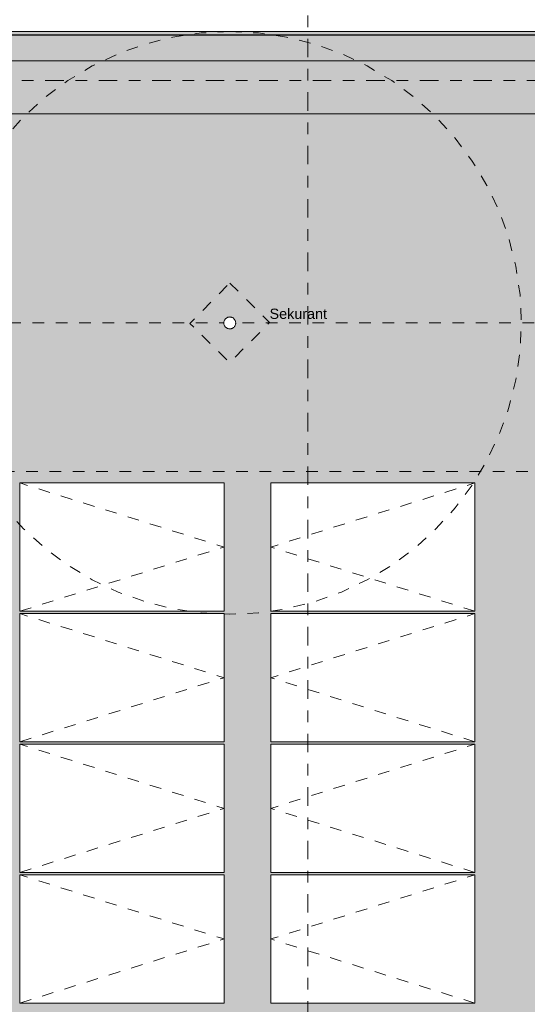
# Model space of a CAD drawing. Header units: metres. Extents: x -180 to 4, y -47 to 4.
# Tile 217 of 256: x -93.64 to -89.29, y -19.62 to -11.18. Entities that reach past the tile are written whole.
import ezdxf

# ---------------------------------------------------------------- set-up
doc = ezdxf.new("R2010")
doc.units = ezdxf.units.M
doc.header["$LTSCALE"] = 0.05
doc.linetypes.add('Linienart-53', pattern=[5.291531, 3.175, -1.058062, 0.352704, -0.705764])
doc.linetypes.add('VW-01 Strichlinie kurz', pattern=[1.999894, 0.999947, -0.999947])
for name, color, linetype, lineweight, true_color in [('30 -35 Decken- 1 Konstruktion-Träger- Stahlbeton', 7, 'Continuous', 13, 0x33aa00), ('30 -35 Decken- 11 Bodendurchbruch', 7, 'Continuous', 15, 0x599559), ('30 -36 Dächer- 1 Konstruktion', 7, 'Continuous', 35, 0x6666cc), ('30 -36 Dächer- 3 Dachbeläge', 7, 'Continuous', 15, 0x9999ff), ('30 -36 Dächer- 3 Dachbeläge Gründach', 250, 'Continuous', 9, 0x333333), ('40 -44 Elektr. Anlagen- 2 Eigenstromversorgungsanlagen', 7, 'Continuous', 5, 0xff6633), ('70 -72 Beschriftung- 1 Beschriftung allgemein', 7, 'Continuous', 9, 0xff6633), ('Dachflächen Moblierung', 7, 'Continuous', 9, 0x888888)]:
    doc.layers.add(name, color=color, linetype=linetype, lineweight=lineweight, true_color=true_color)
for name, color, linetype, lineweight in [('30 -36 Dächer- 9 Sonstiges zur KG360', 7, 'VW-01 Strichlinie kurz', 9), ('70 -71 Achsen- 1 Gebäudeachsen', 7, 'Linienart-53', 18), ('Keine', 7, 'Continuous', 9)]:
    doc.layers.add(name, color=color, linetype=linetype, lineweight=lineweight)
doc.styles.add('Arial', font='arial.ttf')

# ---------------------------------------------------------------- blocks, each defined once
blk = doc.blocks.new('Gruppe')
at = {"color": 255, "linetype": 'Continuous', "lineweight": 5, "transparency": 33554687}
blk.add_wipeout([(-99.811, -19.947), (-74.281, -19.947), (-74.281, -20.337), (-50.311, -20.337), (-50.311, -19.947), (-24.781, -19.947), (-24.781, -20.337), (-0.031, -20.337), (-0.031, -11.697), (-33.811, -11.697), (-33.811, -11.307), (-49.531, -11.307), (-49.531, -11.697), (-83.311, -11.697), (-83.311, -11.307), (-99.811, -11.307)], dxfattribs=at).dxf.layer = '30 -36 Dächer- 1 Konstruktion'
at = {"layer": '30 -36 Dächer- 1 Konstruktion', "color": 7, "linetype": 'Continuous', "lineweight": 5, "transparency": 33554687, "flags": 128}
blk.add_lwpolyline([(-99.811, -19.947), (-74.281, -19.947), (-74.281, -20.337), (-50.311, -20.337), (-50.311, -19.947), (-24.781, -19.947), (-24.781, -20.337), (-0.031, -20.337), (-0.031, -11.697), (-33.811, -11.697), (-33.811, -11.307), (-49.531, -11.307), (-49.531, -11.697), (-83.311, -11.697), (-83.311, -11.307), (-99.811, -11.307)], close=True, dxfattribs=at)
at = {"color": 255, "linetype": 'Continuous', "lineweight": 5, "transparency": 33554687}
blk.add_wipeout([(-99.811, -19.947), (-74.281, -19.947), (-74.281, -20.337), (-50.311, -20.337), (-50.311, -19.947), (-24.781, -19.947), (-24.781, -20.337), (-0.031, -20.337), (-0.031, -11.697), (-33.811, -11.697), (-33.811, -11.307), (-49.531, -11.307), (-49.531, -11.697), (-83.311, -11.697), (-83.311, -11.307), (-99.811, -11.307)], dxfattribs=at).dxf.layer = '30 -36 Dächer- 1 Konstruktion'
at = {"layer": '30 -36 Dächer- 1 Konstruktion', "color": 7, "linetype": 'Continuous', "lineweight": 5, "transparency": 33554687, "flags": 128}
blk.add_lwpolyline([(-99.811, -19.947), (-74.281, -19.947), (-74.281, -20.337), (-50.311, -20.337), (-50.311, -19.947), (-24.781, -19.947), (-24.781, -20.337), (-0.031, -20.337), (-0.031, -11.697), (-33.811, -11.697), (-33.811, -11.307), (-49.531, -11.307), (-49.531, -11.697), (-83.311, -11.697), (-83.311, -11.307), (-99.811, -11.307)], close=True, dxfattribs=at)
at = {"color": 255, "linetype": 'Continuous', "lineweight": 5, "transparency": 33554687}
blk.add_wipeout([(-99.811, -19.947), (-74.281, -19.947), (-74.281, -20.337), (-50.311, -20.337), (-50.311, -19.947), (-24.781, -19.947), (-24.781, -20.337), (-0.031, -20.337), (-0.031, -11.697), (-33.811, -11.697), (-33.811, -11.307), (-49.531, -11.307), (-49.531, -11.697), (-83.311, -11.697), (-83.311, -11.307), (-99.811, -11.307)], dxfattribs=at).dxf.layer = '30 -36 Dächer- 1 Konstruktion'
at = {"layer": '30 -36 Dächer- 1 Konstruktion', "color": 7, "linetype": 'Continuous', "lineweight": 5, "transparency": 33554687, "flags": 128}
blk.add_lwpolyline([(-99.811, -19.947), (-74.281, -19.947), (-74.281, -20.337), (-50.311, -20.337), (-50.311, -19.947), (-24.781, -19.947), (-24.781, -20.337), (-0.031, -20.337), (-0.031, -11.697), (-33.811, -11.697), (-33.811, -11.307), (-49.531, -11.307), (-49.531, -11.697), (-83.311, -11.697), (-83.311, -11.307), (-99.811, -11.307)], close=True, dxfattribs=at)
at = {"color": 255, "linetype": 'Continuous', "lineweight": 5, "transparency": 33554687}
blk.add_wipeout([(-99.811, -19.947), (-74.281, -19.947), (-74.281, -20.337), (-50.311, -20.337), (-50.311, -19.947), (-24.781, -19.947), (-24.781, -20.337), (-0.031, -20.337), (-0.031, -11.697), (-33.811, -11.697), (-33.811, -11.307), (-49.531, -11.307), (-49.531, -11.697), (-83.311, -11.697), (-83.311, -11.307), (-99.811, -11.307)], dxfattribs=at).dxf.layer = '30 -36 Dächer- 1 Konstruktion'
at = {"layer": '30 -36 Dächer- 1 Konstruktion', "color": 7, "linetype": 'Continuous', "lineweight": 5, "transparency": 33554687, "flags": 128}
blk.add_lwpolyline([(-99.811, -19.947), (-74.281, -19.947), (-74.281, -20.337), (-50.311, -20.337), (-50.311, -19.947), (-24.781, -19.947), (-24.781, -20.337), (-0.031, -20.337), (-0.031, -11.697), (-33.811, -11.697), (-33.811, -11.307), (-49.531, -11.307), (-49.531, -11.697), (-83.311, -11.697), (-83.311, -11.307), (-99.811, -11.307)], close=True, dxfattribs=at)
at = {"color": 255, "linetype": 'Continuous', "lineweight": 5, "transparency": 33554687}
blk.add_wipeout([(-99.811, -19.947), (-74.281, -19.947), (-74.281, -20.337), (-50.311, -20.337), (-50.311, -19.947), (-24.781, -19.947), (-24.781, -20.337), (-0.031, -20.337), (-0.031, -11.697), (-33.811, -11.697), (-33.811, -11.307), (-49.531, -11.307), (-49.531, -11.697), (-83.311, -11.697), (-83.311, -11.307), (-99.811, -11.307)], dxfattribs=at).dxf.layer = '30 -36 Dächer- 1 Konstruktion'
at = {"layer": '30 -36 Dächer- 1 Konstruktion', "color": 7, "linetype": 'Continuous', "lineweight": 5, "transparency": 33554687, "flags": 128}
blk.add_lwpolyline([(-99.811, -19.947), (-74.281, -19.947), (-74.281, -20.337), (-50.311, -20.337), (-50.311, -19.947), (-24.781, -19.947), (-24.781, -20.337), (-0.031, -20.337), (-0.031, -11.697), (-33.811, -11.697), (-33.811, -11.307), (-49.531, -11.307), (-49.531, -11.697), (-83.311, -11.697), (-83.311, -11.307), (-99.811, -11.307)], close=True, dxfattribs=at)
blk = doc.blocks.new('_04-Dach (2D)')
at = {"layer": '30 -36 Dächer- 1 Konstruktion', "flags": 128}
blk.add_lwpolyline([(-99.811, -19.947), (-74.281, -19.947), (-74.281, -20.337), (-50.311, -20.337), (-50.311, -19.947), (-24.781, -19.947), (-24.781, -20.337), (-0.031, -20.337), (-0.031, -11.697), (-33.811, -11.697), (-33.811, -11.307), (-49.531, -11.307), (-49.531, -11.697), (-83.311, -11.697), (-83.311, -11.307), (-99.811, -11.307)], close=True, dxfattribs=at)
at = {"layer": '30 -36 Dächer- 1 Konstruktion', "color": 7, "linetype": 'Continuous', "lineweight": 25, "transparency": 33554687}
for points in [[(-99.811, -11.307), (-99.811, -11.307), (-83.311, -11.307), (-83.311, -11.307), (-99.811, -11.307)], [(-83.311, -11.697), (-83.311, -11.307), (-99.811, -11.307), (-99.811, -19.947)], [(-99.811, -19.947), (-99.811, -11.307), (-83.311, -11.307), (-83.311, -11.697)]]:
    blk.add_lwpolyline(points, dxfattribs=at)
at = {"layer": '30 -36 Dächer- 1 Konstruktion', "color": 7, "linetype": 'Continuous', "lineweight": 5, "transparency": 33554687}
for points in [[(-99.811, -11.307), (-99.811, -11.307), (-83.311, -11.307), (-83.311, -11.307), (-99.811, -11.307)], [(-83.311, -11.697), (-83.311, -11.307), (-99.811, -11.307), (-99.811, -19.947)], [(-99.811, -19.947), (-99.811, -11.307), (-83.311, -11.307), (-83.311, -11.697)], [(-99.811, -11.307), (-99.811, -11.307), (-83.311, -11.307), (-83.311, -11.307), (-99.811, -11.307)], [(-83.311, -11.697), (-83.311, -11.307), (-99.811, -11.307), (-99.811, -19.947)], [(-99.811, -19.947), (-99.811, -11.307), (-83.311, -11.307), (-83.311, -11.697)], [(-99.811, -11.307), (-99.811, -11.307), (-83.311, -11.307), (-83.311, -11.307), (-99.811, -11.307)], [(-83.311, -11.697), (-83.311, -11.307), (-99.811, -11.307), (-99.811, -19.947)], [(-99.811, -19.947), (-99.811, -11.307), (-83.311, -11.307), (-83.311, -11.697)]]:
    blk.add_lwpolyline(points, dxfattribs=at)
at = {"layer": '30 -36 Dächer- 1 Konstruktion', "color": 7, "linetype": 'Continuous', "lineweight": 13, "transparency": 33554687}
for points in [[(-99.811, -11.307), (-99.811, -11.307), (-83.311, -11.307), (-83.311, -11.307), (-99.811, -11.307)], [(-83.311, -11.697), (-83.311, -11.307), (-99.811, -11.307), (-99.811, -19.947)], [(-99.811, -19.947), (-99.811, -11.307), (-83.311, -11.307), (-83.311, -11.697)]]:
    blk.add_lwpolyline(points, dxfattribs=at)
at = {"layer": '30 -35 Decken- 1 Konstruktion-Träger- Stahlbeton', "color": 7}
blk.add_blockref('Gruppe', (0, 0), dxfattribs=at)
blk = doc.blocks.new('Gruppe-262')
at = {"color": 255, "linetype": 'Continuous', "lineweight": 9, "transparency": 33554687}
blk.add_wipeout([(-93.64, -15.1505), (-91.89, -15.1505), (-91.89, -16.2505), (-93.64, -16.2505)], dxfattribs=at).dxf.layer = '40 -44 Elektr. Anlagen- 2 Eigenstromversorgungsanlagen'
at = {"layer": '40 -44 Elektr. Anlagen- 2 Eigenstromversorgungsanlagen', "color": 7, "linetype": 'Continuous', "lineweight": 9, "transparency": 33554687, "flags": 128}
blk.add_lwpolyline([(-93.64, -15.1505), (-91.89, -15.1505), (-91.89, -16.2505), (-93.64, -16.2505)], close=True, dxfattribs=at)
at = {"layer": 'Dachflächen Moblierung', "color": 8, "linetype": 'VW-01 Strichlinie kurz', "lineweight": 5, "flags": 128}
blk.add_lwpolyline([(-93.64, -16.2505), (-91.89, -15.7005), (-93.64, -15.1505)], dxfattribs=at)
blk = doc.blocks.new('Gruppe-263')
at = {"color": 255, "linetype": 'Continuous', "lineweight": 9, "transparency": 33554687}
blk.add_wipeout([(-93.64, -16.2715), (-91.89, -16.2715), (-91.89, -17.3715), (-93.64, -17.3715)], dxfattribs=at).dxf.layer = '40 -44 Elektr. Anlagen- 2 Eigenstromversorgungsanlagen'
at = {"layer": '40 -44 Elektr. Anlagen- 2 Eigenstromversorgungsanlagen', "color": 7, "linetype": 'Continuous', "lineweight": 9, "transparency": 33554687, "flags": 128}
blk.add_lwpolyline([(-93.64, -16.2715), (-91.89, -16.2715), (-91.89, -17.3715), (-93.64, -17.3715)], close=True, dxfattribs=at)
at = {"layer": 'Dachflächen Moblierung', "color": 8, "linetype": 'VW-01 Strichlinie kurz', "lineweight": 5, "flags": 128}
blk.add_lwpolyline([(-93.64, -17.3715), (-91.89, -16.8215), (-93.64, -16.2715)], dxfattribs=at)
blk = doc.blocks.new('Gruppe-264')
at = {"color": 255, "linetype": 'Continuous', "lineweight": 9, "transparency": 33554687}
blk.add_wipeout([(-93.64, -17.3925), (-91.89, -17.3925), (-91.89, -18.4925), (-93.64, -18.4925)], dxfattribs=at).dxf.layer = '40 -44 Elektr. Anlagen- 2 Eigenstromversorgungsanlagen'
at = {"layer": '40 -44 Elektr. Anlagen- 2 Eigenstromversorgungsanlagen', "color": 7, "linetype": 'Continuous', "lineweight": 9, "transparency": 33554687, "flags": 128}
blk.add_lwpolyline([(-93.64, -17.3925), (-91.89, -17.3925), (-91.89, -18.4925), (-93.64, -18.4925)], close=True, dxfattribs=at)
at = {"layer": 'Dachflächen Moblierung', "color": 8, "linetype": 'VW-01 Strichlinie kurz', "lineweight": 5, "flags": 128}
blk.add_lwpolyline([(-93.64, -18.4925), (-91.89, -17.9425), (-93.64, -17.3925)], dxfattribs=at)
blk = doc.blocks.new('Gruppe-265')
at = {"color": 255, "linetype": 'Continuous', "lineweight": 9, "transparency": 33554687}
blk.add_wipeout([(-93.64, -18.5135), (-91.89, -18.5135), (-91.89, -19.6135), (-93.64, -19.6135)], dxfattribs=at).dxf.layer = '40 -44 Elektr. Anlagen- 2 Eigenstromversorgungsanlagen'
at = {"layer": '40 -44 Elektr. Anlagen- 2 Eigenstromversorgungsanlagen', "color": 7, "linetype": 'Continuous', "lineweight": 9, "transparency": 33554687, "flags": 128}
blk.add_lwpolyline([(-93.64, -18.5135), (-91.89, -18.5135), (-91.89, -19.6135), (-93.64, -19.6135)], close=True, dxfattribs=at)
at = {"layer": 'Dachflächen Moblierung', "color": 8, "linetype": 'VW-01 Strichlinie kurz', "lineweight": 5, "flags": 128}
blk.add_lwpolyline([(-93.64, -19.6135), (-91.89, -19.0635), (-93.64, -18.5135)], dxfattribs=at)
blk = doc.blocks.new('Gruppe-272')
at = {"color": 255, "linetype": 'Continuous', "lineweight": 9, "transparency": 33554687}
blk.add_wipeout([(-91.49, -15.1505), (-89.74, -15.1505), (-89.74, -16.2505), (-91.49, -16.2505)], dxfattribs=at).dxf.layer = '40 -44 Elektr. Anlagen- 2 Eigenstromversorgungsanlagen'
at = {"layer": '40 -44 Elektr. Anlagen- 2 Eigenstromversorgungsanlagen', "color": 7, "linetype": 'Continuous', "lineweight": 9, "transparency": 33554687, "flags": 128}
blk.add_lwpolyline([(-91.49, -15.1505), (-89.74, -15.1505), (-89.74, -16.2505), (-91.49, -16.2505)], close=True, dxfattribs=at)
at = {"layer": 'Dachflächen Moblierung', "color": 8, "linetype": 'VW-01 Strichlinie kurz', "lineweight": 5, "flags": 128}
blk.add_lwpolyline([(-89.74, -16.2505), (-91.49, -15.7005), (-89.74, -15.1505)], dxfattribs=at)
blk = doc.blocks.new('Gruppe-273')
at = {"color": 255, "linetype": 'Continuous', "lineweight": 9, "transparency": 33554687}
blk.add_wipeout([(-91.49, -16.2715), (-89.74, -16.2715), (-89.74, -17.3715), (-91.49, -17.3715)], dxfattribs=at).dxf.layer = '40 -44 Elektr. Anlagen- 2 Eigenstromversorgungsanlagen'
at = {"layer": '40 -44 Elektr. Anlagen- 2 Eigenstromversorgungsanlagen', "color": 7, "linetype": 'Continuous', "lineweight": 9, "transparency": 33554687, "flags": 128}
blk.add_lwpolyline([(-91.49, -16.2715), (-89.74, -16.2715), (-89.74, -17.3715), (-91.49, -17.3715)], close=True, dxfattribs=at)
at = {"layer": 'Dachflächen Moblierung', "color": 8, "linetype": 'VW-01 Strichlinie kurz', "lineweight": 5, "flags": 128}
blk.add_lwpolyline([(-89.74, -17.3715), (-91.49, -16.8215), (-89.74, -16.2715)], dxfattribs=at)
blk = doc.blocks.new('Gruppe-274')
at = {"color": 255, "linetype": 'Continuous', "lineweight": 9, "transparency": 33554687}
blk.add_wipeout([(-91.49, -17.3925), (-89.74, -17.3925), (-89.74, -18.4925), (-91.49, -18.4925)], dxfattribs=at).dxf.layer = '40 -44 Elektr. Anlagen- 2 Eigenstromversorgungsanlagen'
at = {"layer": '40 -44 Elektr. Anlagen- 2 Eigenstromversorgungsanlagen', "color": 7, "linetype": 'Continuous', "lineweight": 9, "transparency": 33554687, "flags": 128}
blk.add_lwpolyline([(-91.49, -17.3925), (-89.74, -17.3925), (-89.74, -18.4925), (-91.49, -18.4925)], close=True, dxfattribs=at)
at = {"layer": 'Dachflächen Moblierung', "color": 8, "linetype": 'VW-01 Strichlinie kurz', "lineweight": 5, "flags": 128}
blk.add_lwpolyline([(-89.74, -18.4925), (-91.49, -17.9425), (-89.74, -17.3925)], dxfattribs=at)
blk = doc.blocks.new('Gruppe-275')
at = {"color": 255, "linetype": 'Continuous', "lineweight": 9, "transparency": 33554687}
blk.add_wipeout([(-91.49, -18.5135), (-89.74, -18.5135), (-89.74, -19.6135), (-91.49, -19.6135)], dxfattribs=at).dxf.layer = '40 -44 Elektr. Anlagen- 2 Eigenstromversorgungsanlagen'
at = {"layer": '40 -44 Elektr. Anlagen- 2 Eigenstromversorgungsanlagen', "color": 7, "linetype": 'Continuous', "lineweight": 9, "transparency": 33554687, "flags": 128}
blk.add_lwpolyline([(-91.49, -18.5135), (-89.74, -18.5135), (-89.74, -19.6135), (-91.49, -19.6135)], close=True, dxfattribs=at)
at = {"layer": 'Dachflächen Moblierung', "color": 8, "linetype": 'VW-01 Strichlinie kurz', "lineweight": 5, "flags": 128}
blk.add_lwpolyline([(-89.74, -19.6135), (-91.49, -19.0635), (-89.74, -18.5135)], dxfattribs=at)
blk = doc.blocks.new('Gruppe-329')
at = {"layer": '70 -72 Beschriftung- 1 Beschriftung allgemein', "color": 7, "transparency": 33554687}
blk.add_blockref('Gruppe-262', (0, 0), dxfattribs=at)
at = {"layer": 'Keine', "color": 7, "transparency": 33554687}
blk.add_blockref('Gruppe-272', (0, 0), dxfattribs=at)
at = {"layer": '70 -72 Beschriftung- 1 Beschriftung allgemein', "color": 7, "transparency": 33554687}
blk.add_blockref('Gruppe-263', (0, 0), dxfattribs=at)
at = {"layer": 'Keine', "color": 7, "transparency": 33554687}
blk.add_blockref('Gruppe-273', (0, 0), dxfattribs=at)
at = {"layer": '70 -72 Beschriftung- 1 Beschriftung allgemein', "color": 7, "transparency": 33554687}
blk.add_blockref('Gruppe-264', (0, 0), dxfattribs=at)
at = {"layer": 'Keine', "color": 7, "transparency": 33554687}
blk.add_blockref('Gruppe-274', (0, 0), dxfattribs=at)
at = {"layer": '70 -72 Beschriftung- 1 Beschriftung allgemein', "color": 7, "transparency": 33554687}
blk.add_blockref('Gruppe-265', (0, 0), dxfattribs=at)
at = {"layer": 'Keine', "color": 7, "transparency": 33554687}
blk.add_blockref('Gruppe-275', (0, 0), dxfattribs=at)
blk = doc.blocks.new('Gruppe-336')
at = {"layer": '30 -36 Dächer- 9 Sonstiges zur KG360', "color": 9, "lineweight": 5, "true_color": 0xbababa, "flags": 128}
blk.add_lwpolyline([(-91.841, -11.277), (-91.596, -11.2891), (-91.3533, -11.3251), (-91.1153, -11.3847), (-90.8843, -11.4673), (-90.6625, -11.5722), (-90.4521, -11.6984), (-90.255, -11.8445), (-90.0732, -12.0093), (-89.9085, -12.1911), (-89.7623, -12.3881), (-89.6362, -12.5986), (-89.5313, -12.8203), (-89.4486, -13.0513), (-89.389, -13.2893), (-89.353, -13.532), (-89.341, -13.777), (-89.353, -14.0221), (-89.389, -14.2648), (-89.4486, -14.5028), (-89.5313, -14.7338), (-89.6362, -14.9555), (-89.7623, -15.166), (-89.9085, -15.363), (-90.0732, -15.5448), (-90.255, -15.7096), (-90.4521, -15.8557), (-90.6625, -15.9818), (-90.8843, -16.0867), (-91.1153, -16.1694), (-91.3533, -16.229), (-91.596, -16.265), (-91.841, -16.277), (-92.086, -16.265), (-92.3287, -16.229), (-92.5667, -16.1694), (-92.7977, -16.0867), (-93.0195, -15.9818), (-93.2299, -15.8557), (-93.427, -15.7096), (-93.6088, -15.5448), (-93.7735, -15.363), (-93.9197, -15.166), (-94.0458, -14.9555), (-94.1507, -14.7338), (-94.2334, -14.5028), (-94.293, -14.2648), (-94.329, -14.0221), (-94.341, -13.777), (-94.329, -13.532), (-94.293, -13.2893), (-94.2334, -13.0513), (-94.1507, -12.8203), (-94.0458, -12.5986), (-93.9197, -12.3881), (-93.7735, -12.1911), (-93.6088, -12.0093), (-93.427, -11.8445), (-93.2299, -11.6984), (-93.0195, -11.5722), (-92.7977, -11.4673), (-92.5667, -11.3847), (-92.3287, -11.3251), (-92.086, -11.2891)], close=True, dxfattribs=at)
at = {"layer": '30 -36 Dächer- 9 Sonstiges zur KG360', "lineweight": 9, "transparency": 33554687, "flags": 128}
blk.add_lwpolyline([(-91.841, -13.4358), (-91.4998, -13.7728), (-91.841, -14.1182), (-92.1822, -13.7813)], close=True, dxfattribs=at)
at = {"layer": '30 -36 Dächer- 9 Sonstiges zur KG360', "color": 7, "transparency": 33554687, "insert": (-91.4998, -13.6545), "char_height": 0.0881, "attachment_point": 1, "line_spacing_factor": 0.969685, "style": 'Arial'}
blk.add_mtext('Sekurant', dxfattribs=at)
at = {"color": 255, "linetype": 'Continuous', "transparency": 33554687}
blk.add_wipeout([(-91.8404, -13.8279), (-91.8454, -13.8277), (-91.8503, -13.827), (-91.8551, -13.8259), (-91.8599, -13.8242), (-91.8644, -13.8222), (-91.8687, -13.8196), (-91.8727, -13.8167), (-91.8765, -13.8134), (-91.8799, -13.8098), (-91.8829, -13.8058), (-91.8855, -13.8016), (-91.8877, -13.7971), (-91.8894, -13.7924), (-91.8907, -13.7876), (-91.8915, -13.7827), (-91.8918, -13.7777), (-91.8916, -13.7727), (-91.891, -13.7677), (-91.8898, -13.7629), (-91.8882, -13.7582), (-91.8861, -13.7536), (-91.8836, -13.7493), (-91.8807, -13.7453), (-91.8774, -13.7416), (-91.8737, -13.7382), (-91.8698, -13.7351), (-91.8655, -13.7325), (-91.861, -13.7303), (-91.8564, -13.7286), (-91.8515, -13.7273), (-91.8466, -13.7265), (-91.8416, -13.7262), (-91.8366, -13.7264), (-91.8317, -13.7271), (-91.8269, -13.7282), (-91.8221, -13.7299), (-91.8176, -13.7319), (-91.8133, -13.7344), (-91.8093, -13.7374), (-91.8055, -13.7407), (-91.8021, -13.7443), (-91.7991, -13.7483), (-91.7965, -13.7525), (-91.7943, -13.757), (-91.7926, -13.7617), (-91.7913, -13.7665), (-91.7905, -13.7714), (-91.7902, -13.7764), (-91.7904, -13.7814), (-91.791, -13.7863), (-91.7922, -13.7912), (-91.7938, -13.7959), (-91.7959, -13.8004), (-91.7984, -13.8047), (-91.8013, -13.8088), (-91.8046, -13.8125), (-91.8083, -13.8159), (-91.8122, -13.8189), (-91.8165, -13.8216), (-91.821, -13.8237), (-91.8256, -13.8255), (-91.8305, -13.8268), (-91.8354, -13.8275)], dxfattribs=at).dxf.layer = '30 -36 Dächer- 9 Sonstiges zur KG360'
at = {"layer": '30 -36 Dächer- 9 Sonstiges zur KG360', "linetype": 'Continuous', "transparency": 33554687, "flags": 128}
blk.add_lwpolyline([(-91.8404, -13.8279), (-91.8454, -13.8277), (-91.8503, -13.827), (-91.8551, -13.8259), (-91.8599, -13.8242), (-91.8644, -13.8222), (-91.8687, -13.8196), (-91.8727, -13.8167), (-91.8765, -13.8134), (-91.8799, -13.8098), (-91.8829, -13.8058), (-91.8855, -13.8016), (-91.8877, -13.7971), (-91.8894, -13.7924), (-91.8907, -13.7876), (-91.8915, -13.7827), (-91.8918, -13.7777), (-91.8916, -13.7727), (-91.891, -13.7677), (-91.8898, -13.7629), (-91.8882, -13.7582), (-91.8861, -13.7536), (-91.8836, -13.7493), (-91.8807, -13.7453), (-91.8774, -13.7416), (-91.8737, -13.7382), (-91.8698, -13.7351), (-91.8655, -13.7325), (-91.861, -13.7303), (-91.8564, -13.7286), (-91.8515, -13.7273), (-91.8466, -13.7265), (-91.8416, -13.7262), (-91.8366, -13.7264), (-91.8317, -13.7271), (-91.8269, -13.7282), (-91.8221, -13.7299), (-91.8176, -13.7319), (-91.8133, -13.7344), (-91.8093, -13.7374), (-91.8055, -13.7407), (-91.8021, -13.7443), (-91.7991, -13.7483), (-91.7965, -13.7525), (-91.7943, -13.757), (-91.7926, -13.7617), (-91.7913, -13.7665), (-91.7905, -13.7714), (-91.7902, -13.7764), (-91.7904, -13.7814), (-91.791, -13.7863), (-91.7922, -13.7912), (-91.7938, -13.7959), (-91.7959, -13.8004), (-91.7984, -13.8047), (-91.8013, -13.8088), (-91.8046, -13.8125), (-91.8083, -13.8159), (-91.8122, -13.8189), (-91.8165, -13.8216), (-91.821, -13.8237), (-91.8256, -13.8255), (-91.8305, -13.8268), (-91.8354, -13.8275)], close=True, dxfattribs=at)
blk = doc.blocks.new('Gruppe-365')
at = {"layer": '30 -36 Dächer- 3 Dachbeläge Gründach', "linetype": 'Continuous', "lineweight": 0, "true_color": 0xe7eedf}
h = blk.add_hatch(color=254, dxfattribs=at)
h.paths.add_polyline_path([(-81.5037, -5.5564), (-81.5037, -3.5964), (-82.636, -3.5964), (-82.636, -0.732), (-50.206, -0.732), (-50.206, -10.572), (-51.971, -10.572), (-51.971, -13.7471), (-74.9949, -13.7471), (-74.9949, -30.912), (-99.136, -30.912), (-99.136, -11.982), (-82.636, -11.982), (-82.636, -9.597), (-78.391, -9.597), (-78.391, -7.647), (-82.636, -7.647), (-82.636, -5.5564)])
h.paths.add_polyline_path([(-64.4827, -11.9745), (-64.4827, -8.3855), (-72.8267, -8.3855), (-72.8267, -11.9745)])
at = {"layer": '30 -36 Dächer- 3 Dachbeläge Gründach', "flags": 128}
blk.add_lwpolyline([(-81.5037, -5.5564), (-81.5037, -3.5964), (-82.636, -3.5964), (-82.636, -0.732), (-50.206, -0.732), (-50.206, -10.572), (-51.971, -10.572), (-51.971, -13.7471), (-74.9949, -13.7471), (-74.9949, -30.912), (-99.136, -30.912), (-99.136, -11.982), (-82.636, -11.982), (-82.636, -9.597), (-78.391, -9.597), (-78.391, -7.647), (-82.636, -7.647), (-82.636, -5.5564)], close=True, dxfattribs=at)
at = {"color": 255, "lineweight": 9}
blk.add_wipeout([(-74.6216, -0.277), (-74.6216, -0.732), (-82.636, -0.732), (-82.636, -3.5964), (-81.5037, -3.5964), (-81.5037, -5.5564), (-82.636, -5.5564), (-82.636, -7.647), (-78.391, -7.647), (-78.391, -9.597), (-82.636, -9.597), (-82.636, -11.982), (-99.136, -11.982), (-99.136, -30.912), (-74.9949, -30.912), (-74.9949, -13.7471), (-74.6216, -13.7471), (-74.6216, -31.367), (-99.591, -31.367), (-99.591, -11.527), (-83.091, -11.527), (-83.091, -0.277)], dxfattribs=at).dxf.layer = '30 -36 Dächer- 3 Dachbeläge'
at = {"layer": '30 -36 Dächer- 3 Dachbeläge', "linetype": 'Continuous', "lineweight": 9}
h = blk.add_hatch(dxfattribs=at)
h.set_pattern_fill('{914A209A-ED12-11EE-87B6-5CE', style=0, pattern_type=2)
h.set_pattern_definition([(-22, (-41.963306, -17.347042), (-0.018555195, 0.04226461), [0.000625, -0.061875]), (14, (-41.955057, -17.369718), (-0.0371103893, -0.0278327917), [0.000625, -0.030625]), (-3.77456, (-42.01382, -17.38415), (-0.01958604, 0.065974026), [0.00028186, -0.09367194]), (-68, (-41.84373, -17.32024), (0.1926424, 0.04407994), [0.00028125, -0.09346875]), (96, (-41.97774, -17.411983), (-0.036105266, -0.06319548), [0.0005625, -0.0931875]), (132, (-41.949908, -17.38828), (0.040202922, 0.004123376), [0.0003125, -0.0621875]), (-17, (-41.98186, -17.37178), (0.0930531, 0.02892868), [0.000625, -0.061875]), (-145, (-41.976705, -17.366625), (0.06266964, -0.04009224), [0.000625, -0.061875]), (-137, (-41.99114, -17.363533), (0.049444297, -0.02123569), [0.000625, -0.061875])])
h.paths.add_polyline_path([(-25.001, -20.117), (-0.251, -20.117), (-0.251, -0.277), (-33.591, -0.277), (-33.591, -11.527), (-49.751, -11.527), (-49.751, -0.277), (-83.091, -0.277), (-83.091, -11.527), (-99.591, -11.527), (-99.591, -31.367), (-74.501, -31.367), (-74.501, -20.117), (-50.091, -20.117), (-50.091, -31.367), (-25.001, -31.367)])
h.paths.add_polyline_path([(-74.9949, -13.7471), (-74.9949, -30.912), (-99.136, -30.912), (-99.136, -11.982), (-82.636, -11.982), (-82.636, -9.597), (-78.391, -9.597), (-78.391, -7.647), (-82.636, -7.647), (-82.636, -5.5564), (-81.5037, -5.5564), (-81.5037, -3.5964), (-82.636, -3.5964), (-82.636, -0.732), (-50.206, -0.732), (-50.206, -6.592), (-51.131, -6.592), (-51.131, -8.842), (-50.206, -8.842), (-50.206, -10.572), (-51.971, -10.572), (-51.971, -13.7471)])
h.paths.add_polyline_path([(-33.136, -11.472), (-33.136, -0.732), (-0.706, -0.732), (-0.706, -19.662), (-20.9881, -19.662), (-20.9881, -11.472)])
h.paths.add_polyline_path([(-49.636, -25.8641), (-25.456, -25.8641), (-25.456, -30.912), (-49.636, -30.912)])
at = {"layer": '30 -36 Dächer- 3 Dachbeläge', "lineweight": 9, "flags": 128}
for points in [[(-25.001, -20.117), (-0.251, -20.117), (-0.251, -0.277), (-33.591, -0.277), (-33.591, -11.527), (-49.751, -11.527), (-49.751, -0.277), (-83.091, -0.277), (-83.091, -11.527), (-99.591, -11.527), (-99.591, -31.367), (-74.501, -31.367), (-74.501, -20.117), (-50.091, -20.117), (-50.091, -31.367), (-25.001, -31.367)], [(-74.9949, -13.7471), (-74.9949, -30.912), (-99.136, -30.912), (-99.136, -11.982), (-82.636, -11.982), (-82.636, -9.597), (-78.391, -9.597), (-78.391, -7.647), (-82.636, -7.647), (-82.636, -5.5564), (-81.5037, -5.5564), (-81.5037, -3.5964), (-82.636, -3.5964), (-82.636, -0.732), (-50.206, -0.732), (-50.206, -6.592), (-51.131, -6.592), (-51.131, -8.842), (-50.206, -8.842), (-50.206, -10.572), (-51.971, -10.572), (-51.971, -13.7471)]]:
    blk.add_lwpolyline(points, close=True, dxfattribs=at)
at = {"layer": 'Keine', "color": 7, "transparency": 33554687}
blk.add_blockref('Gruppe-329', (0, 0), dxfattribs=at)
at = {"layer": '30 -36 Dächer- 3 Dachbeläge', "linetype": 'Continuous', "lineweight": 0}
h = blk.add_hatch(color=254, dxfattribs=at)
h.paths.add_polyline_path([(-24.751, -20.367), (-24.751, -31.617), (-50.341, -31.617), (-50.341, -20.367), (-74.251, -20.367), (-74.251, -31.617), (-99.841, -31.617), (-99.841, -11.277), (-83.341, -11.277), (-83.341, -0.027), (-49.501, -0.027), (-49.501, -11.277), (-33.841, -11.277), (-33.841, -0.027), (-0.001, -0.027), (-0.001, -20.367)])
h.paths.add_polyline_path([(-99.061, -11.527), (-99.061, -12.057), (-99.591, -12.057), (-99.591, -31.367), (-74.501, -31.367), (-74.501, -20.117), (-50.091, -20.117), (-50.091, -31.367), (-25.001, -31.367), (-25.001, -20.117), (-0.251, -20.117), (-0.251, -0.277), (-33.591, -0.277), (-33.591, -11.527), (-49.751, -11.527), (-49.751, -0.277), (-83.091, -0.277), (-83.091, -11.527)])
at = {"layer": '30 -36 Dächer- 3 Dachbeläge', "flags": 128}
for points in [[(-24.751, -20.367), (-24.751, -31.617), (-50.341, -31.617), (-50.341, -20.367), (-74.251, -20.367), (-74.251, -31.617), (-99.841, -31.617), (-99.841, -11.277), (-83.341, -11.277), (-83.341, -0.027), (-49.501, -0.027), (-49.501, -11.277), (-33.841, -11.277), (-33.841, -0.027), (-0.001, -0.027), (-0.001, -20.367)], [(-99.061, -11.527), (-99.061, -12.057), (-99.591, -12.057), (-99.591, -31.367), (-74.501, -31.367), (-74.501, -20.117), (-50.091, -20.117), (-50.091, -31.367), (-25.001, -31.367), (-25.001, -20.117), (-0.251, -20.117), (-0.251, -0.277), (-33.591, -0.277), (-33.591, -11.527), (-49.751, -11.527), (-49.751, -0.277), (-83.091, -0.277), (-83.091, -11.527)]]:
    blk.add_lwpolyline(points, close=True, dxfattribs=at)
at = {"layer": '30 -36 Dächer- 3 Dachbeläge', "color": 7, "linetype": 'VW-01 Strichlinie kurz', "lineweight": 9, "transparency": 33554687, "flags": 128}
blk.add_lwpolyline([(-47.841, -18.767), (-76.751, -18.767), (-76.751, -29.117), (-97.341, -29.117), (-97.341, -13.777), (-80.841, -13.777), (-80.841, -2.527), (-52.001, -2.527), (-52.001, -12.677), (-31.341, -12.677), (-31.341, -2.527), (-2.501, -2.527), (-2.501, -17.967), (-27.251, -17.967), (-27.251, -29.117), (-47.841, -29.117)], close=True, dxfattribs=at)
at = {"layer": '40 -44 Elektr. Anlagen- 2 Eigenstromversorgungsanlagen', "color": 7, "linetype": 'VW-01 Strichlinie kurz', "lineweight": 9, "flags": 128}
blk.add_lwpolyline([(-95.9866, -15.0525), (-78.6065, -15.0525), (-78.6065, -27.8892), (-95.9866, -27.8892)], close=True, dxfattribs=at)
at = {"layer": 'Keine', "color": 7}
blk.add_blockref('Gruppe-336', (0, 0), dxfattribs=at)
blk = doc.blocks.new('_Dach_2D (2D)')
at = {"layer": '30 -35 Decken- 11 Bodendurchbruch', "color": 7}
blk.add_blockref('Gruppe-365', (0, 0), dxfattribs=at)
blk = doc.blocks.new('_Achsen (3D)')
at = {"layer": '70 -71 Achsen- 1 Gebäudeachsen', "transparency": 33554687}
for p, q in [((-91.171, 3.8), (-91.171, -46.172)), ((-179.668, -11.697), (3.826, -11.697))]:
    blk.add_line(p, q, dxfattribs=at)

msp = doc.modelspace()

# ---------------------------------------------------------------- block references
at = {"layer": 'Keine', "color": 1}
msp.add_blockref('_04-Dach (2D)', (0, 0), dxfattribs=at)

# ---------------------------------------------------------------- next in the draw order: block references
msp.add_blockref('_Dach_2D (2D)', (0, 0), dxfattribs=at)

# ---------------------------------------------------------------- next in the draw order: block references
msp.add_blockref('_Achsen (3D)', (0, 0), dxfattribs=at)

doc.saveas('drawing.dxf')
